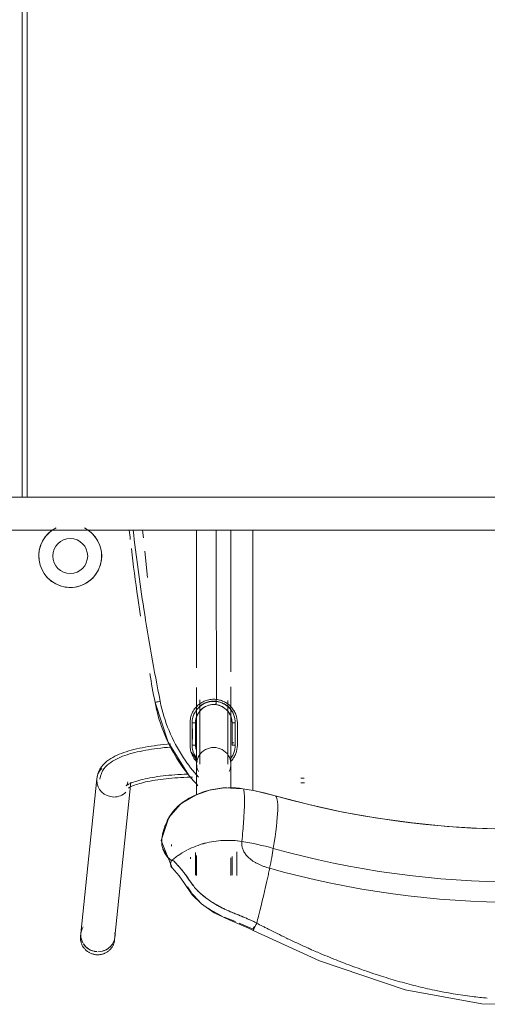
# Model space of a CAD drawing. Header units: metres. Extents: x 2.9 to 42.3, y -72.9 to -49.3.
# Tile 13 of 256: x 6.833 to 7.116, y -70.523 to -69.928. Entities that reach past the tile are written whole.
import ezdxf

# ---------------------------------------------------------------- set-up
doc = ezdxf.new("R2010")
doc.units = ezdxf.units.M
doc.layers.add('A-GENM', color=7, linetype='Continuous', lineweight=18)
doc.layers.add('I-FURN', color=7, linetype='Continuous', lineweight=18)

# ---------------------------------------------------------------- blocks, each defined once
blk = doc.blocks.new('FDE_CJU03_ConjuntoUsoMúltiplo_1mesa4cadeiras - CJU03_ConjuntoUsoMúltiplo_01mesa04cadeiras-5394098-2PAV')
at = {"layer": 'I-FURN', "color": 253, "true_color": 0xaaaaaa}
for p, q in [((0.5456900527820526, -0.4690127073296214), (0.5494188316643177, -0.4606683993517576)), ((0.5501514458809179, -0.4605023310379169), (0.55003958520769, -0.4604309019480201)), ((0.3940011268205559, -0.4740005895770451), (0.3083329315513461, -0.4740005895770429)), ((0.4247062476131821, -0.4733505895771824), (0.4382062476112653, -0.4733505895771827)), ((0.4382062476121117, -0.4733505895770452), (0.4328270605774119, -0.4733505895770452)), ((0.436885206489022, -0.4722529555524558), (0.436885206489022, -0.4735273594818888)), ((0.4641822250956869, -0.4740005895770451), (0.4497672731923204, -0.4740005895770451)), ((0.5169227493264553, -0.4703505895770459), (0.5026859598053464, -0.4703505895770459)), ((0.5167148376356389, -0.4733505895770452), (0.5055906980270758, -0.4733505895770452)), ((0.5169227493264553, -0.4740005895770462), (0.5062738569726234, -0.4740005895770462)), ((0.542084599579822, -0.4780778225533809), (0.5448430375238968, -0.4711755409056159)), ((0.4117233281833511, -0.4829832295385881), (0.4106478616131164, -0.4829832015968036)), ((0.5278253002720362, -0.4975517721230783), (0.5327293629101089, -0.4930571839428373)), ((0.3083329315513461, -0.4947005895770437), (0.3914355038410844, -0.4947005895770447)), ((0.4382062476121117, -0.4953505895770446), (0.4317416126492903, -0.4953505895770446)), ((0.4368856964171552, -0.4948568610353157), (0.436885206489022, -0.4947005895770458)), ((0.4368852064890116, -0.4947005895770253), (0.441959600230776, -0.4947005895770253)), ((0.4387856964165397, -0.4948568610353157), (0.4387852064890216, -0.4947005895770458)), ((0.4451234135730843, -0.4947005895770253), (0.4470230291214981, -0.4947005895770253)), ((0.4497672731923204, -0.4947005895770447), (0.4681810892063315, -0.4947005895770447)), ((0.5031162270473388, -0.4953505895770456), (0.5167148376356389, -0.4953505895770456)), ((0.5048740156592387, -0.4947005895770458), (0.5169227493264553, -0.4947005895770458)), ((0.5059672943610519, -0.498350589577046), (0.5069614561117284, -0.498350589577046)), ((0.5237536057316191, -0.5001756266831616), (0.5273532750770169, -0.4978913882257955)), ((0.4727438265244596, -0.5030200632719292), (0.4735259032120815, -0.5040667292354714)), ((0.498237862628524, -0.5097966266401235), (0.4992242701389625, -0.5099194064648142)), ((0.313011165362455, -0.526841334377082), (0.3083329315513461, -0.5273234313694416)), ((0.336873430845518, -0.524382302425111), (0.3210593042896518, -0.5260119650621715)), ((0.5540475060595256, -0.5439977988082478), (0.4606107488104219, -0.5343879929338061)), ((0.5558172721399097, -0.5441798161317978), (0.5540475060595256, -0.5439977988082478)), ((0.4584929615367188, -0.5549793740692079), (0.5519297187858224, -0.5645891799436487)), ((0.5519297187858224, -0.5645891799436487), (0.5536994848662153, -0.5647711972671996)), ((-0.2999999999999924, -0.6000000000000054), (0.2883329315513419, -0.6000000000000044)), ((0.288332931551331, -0.596999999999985), (-0.2969999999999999, -0.596999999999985)), ((0.2883329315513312, -0.5969999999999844), (-0.2969999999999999, -0.5969999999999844))]:
    blk.add_line(p, q, dxfattribs=at)
at = {"layer": 'I-FURN', "color": 253, "true_color": 0xaaaaaa, "flags": 128}
for points in [[(0.5501514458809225, -0.4605023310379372), (0.5685995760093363, -0.4206157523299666), (0.586113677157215, -0.3688533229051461), (0.5944691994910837, -0.3225113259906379), (0.5947882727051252, -0.2829750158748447), (0.5888695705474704, -0.2441262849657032), (0.5761925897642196, -0.2007866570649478), (0.555858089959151, -0.1526736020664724), (0.5520269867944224, -0.1449280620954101), (0.5501821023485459, -0.1412225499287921)], [(0.4688095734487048, -0.1543340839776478), (0.4741386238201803, -0.1748282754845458), (0.4786629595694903, -0.1955293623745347), (0.4823747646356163, -0.2164034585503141), (0.4852676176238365, -0.2374163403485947), (0.4873365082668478, -0.2585335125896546), (0.48857785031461, -0.2797202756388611), (0.4889894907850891, -0.3009417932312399), (0.4885707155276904, -0.3221631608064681), (0.4873222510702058, -0.3433494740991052), (0.4852462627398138, -0.3644658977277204), (0.4823463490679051, -0.3854777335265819), (0.4786275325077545, -0.4063504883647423), (0.4740962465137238, -0.4270499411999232), (0.4688095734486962, -0.447367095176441)], [(0.4580852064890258, -0.431803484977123), (0.4580852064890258, -0.4316205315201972), (0.4580852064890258, -0.4314024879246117), (0.4580852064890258, -0.4311497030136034), (0.4580852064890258, -0.430862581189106), (0.4580852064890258, -0.430541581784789), (0.4580852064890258, -0.4301872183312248), (0.4580852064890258, -0.4298000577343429)], [(0.4610852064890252, -0.4295303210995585), (0.4610852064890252, -0.4299385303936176), (0.4610852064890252, -0.4303143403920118), (0.4610852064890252, -0.4306571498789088), (0.4610852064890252, -0.4309664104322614), (0.4610852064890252, -0.4312416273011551), (0.4610852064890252, -0.4314823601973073), (0.4610852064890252, -0.4316882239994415), (0.4610852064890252, -0.431803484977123)], [(0.4688095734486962, -0.4473670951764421), (0.4671026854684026, -0.4539312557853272), (0.4656551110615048, -0.4605545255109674), (0.464542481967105, -0.4667625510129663)], [(0.3083316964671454, -0.4608494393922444), (0.3390208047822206, -0.4608506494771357), (0.3746919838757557, -0.4608504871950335), (0.4103895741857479, -0.4608506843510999), (0.4461039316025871, -0.4608506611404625), (0.4656709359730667, -0.4608506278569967)], [(0.5123776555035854, -0.5094867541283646), (0.5172144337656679, -0.5052022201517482), (0.5217219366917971, -0.5019893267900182), (0.5285672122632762, -0.4972995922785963), (0.5341384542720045, -0.4917323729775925), (0.5394535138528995, -0.4840557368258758), (0.5438310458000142, -0.4749879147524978), (0.548562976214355, -0.4638090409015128), (0.5501521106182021, -0.4605027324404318)], [(0.5458095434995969, -0.4584314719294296), (0.5467782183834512, -0.4589104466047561), (0.5477693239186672, -0.4593943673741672), (0.548684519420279, -0.4598351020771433), (0.5494287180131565, -0.4601867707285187), (0.5499361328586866, -0.4604186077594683), (0.5501472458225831, -0.4605030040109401), (0.5501514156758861, -0.4605023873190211)], [(0.5494188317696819, -0.4606683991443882), (0.5494728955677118, -0.4605551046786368), (0.5495270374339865, -0.4604417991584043)], [(0.4727978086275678, -0.503097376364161), (0.4683867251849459, -0.4953264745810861), (0.4654270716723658, -0.4868738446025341), (0.4640273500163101, -0.4780226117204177), (0.4645450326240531, -0.466746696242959)], [(0.4497672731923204, -0.4740005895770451), (0.4493124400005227, -0.4740005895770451), (0.4487800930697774, -0.4740005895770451), (0.4481710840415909, -0.4740005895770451), (0.4474863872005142, -0.4740005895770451), (0.4467270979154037, -0.4740005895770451), (0.4458944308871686, -0.4740005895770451), (0.444989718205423, -0.4740005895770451), (0.4440144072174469, -0.4740005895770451), (0.4429700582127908, -0.4740005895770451), (0.4418583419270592, -0.4740005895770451), (0.4406810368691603, -0.4740005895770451), (0.439440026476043, -0.4740005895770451), (0.4381372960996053, -0.4740005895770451), (0.4367749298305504, -0.4740005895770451), (0.4353551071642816, -0.4740005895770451), (0.4338800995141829, -0.4740005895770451), (0.432352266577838, -0.4740005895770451), (0.4307740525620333, -0.4740005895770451), (0.4291479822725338, -0.4740005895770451), (0.4274766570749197, -0.4740005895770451), (0.4257627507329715, -0.4740005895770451), (0.4240090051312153, -0.4740005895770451), (0.4222182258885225, -0.4740005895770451), (0.4203932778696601, -0.4740005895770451), (0.4185370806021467, -0.4740005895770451), (0.4166526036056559, -0.4740005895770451), (0.4147428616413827, -0.4740005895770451), (0.4128109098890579, -0.4740005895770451), (0.4108598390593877, -0.4740005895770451), (0.4088927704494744, -0.4740005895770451), (0.4069128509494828, -0.4740005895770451), (0.404923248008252, -0.4740005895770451), (0.4029271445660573, -0.4740005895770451)], [(0.4247062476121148, -0.4733505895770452), (0.4226492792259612, -0.4735485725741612), (0.4206235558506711, -0.4741428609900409), (0.4187369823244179, -0.4751142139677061), (0.4170953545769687, -0.4764115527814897), (0.4158232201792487, -0.47786664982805), (0.4144334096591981, -0.4804225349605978), (0.4137733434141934, -0.483137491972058)], [(0.4112920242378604, -0.4759005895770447), (0.4132391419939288, -0.4759005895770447), (0.4151664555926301, -0.4759005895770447), (0.4170708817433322, -0.4759005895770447), (0.4189493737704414, -0.4759005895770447), (0.4207989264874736, -0.4759005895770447), (0.4226165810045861, -0.4759005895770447), (0.4243994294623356, -0.4759005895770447), (0.4261446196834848, -0.4759005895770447), (0.4278493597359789, -0.4759005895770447), (0.4295109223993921, -0.4759005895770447), (0.4311266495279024, -0.4759005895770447), (0.4326939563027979, -0.4759005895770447), (0.4342103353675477, -0.4759005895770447), (0.4356733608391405, -0.4759005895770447), (0.4370806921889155, -0.4759005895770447), (0.4384300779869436, -0.4759005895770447), (0.439719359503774, -0.4759005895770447), (0.4409464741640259, -0.4759005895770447), (0.4421094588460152, -0.4759005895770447), (0.4432064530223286, -0.4759005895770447), (0.4442357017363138, -0.4759005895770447), (0.4451955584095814, -0.4759005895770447), (0.446084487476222, -0.4759005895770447), (0.4469010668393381, -0.4759005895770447), (0.4476439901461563, -0.4759005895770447), (0.4483120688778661, -0.4759005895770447), (0.4489042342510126, -0.4759005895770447), (0.4494195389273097, -0.4759005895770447), (0.4497672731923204, -0.4759005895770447)], [(0.5367762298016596, -0.4878415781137), (0.5377628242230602, -0.486334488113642), (0.5413307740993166, -0.4797618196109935)], [(0.3083313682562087, -0.4828460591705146), (0.3273171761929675, -0.4828333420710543), (0.3550605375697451, -0.482817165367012), (0.3828215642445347, -0.4827999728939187), (0.4105988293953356, -0.4827821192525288)], [(0.4137733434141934, -0.483137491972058), (0.413742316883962, -0.4852200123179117), (0.4141105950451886, -0.4873014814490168), (0.4148663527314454, -0.4892642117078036), (0.4159817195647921, -0.4910451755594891), (0.4174237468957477, -0.4925932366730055), (0.4190446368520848, -0.4937804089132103), (0.4218279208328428, -0.4949643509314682), (0.4247062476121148, -0.4953505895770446)], [(0.4497672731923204, -0.4928005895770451), (0.4493124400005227, -0.4928005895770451), (0.4487800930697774, -0.4928005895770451), (0.4481710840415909, -0.4928005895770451), (0.4474863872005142, -0.4928005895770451), (0.4467270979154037, -0.4928005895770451), (0.4458944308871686, -0.4928005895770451), (0.444989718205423, -0.4928005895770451), (0.4440144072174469, -0.4928005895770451), (0.4429700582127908, -0.4928005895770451), (0.4418583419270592, -0.4928005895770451), (0.4406810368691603, -0.4928005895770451), (0.439440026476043, -0.4928005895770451), (0.4381372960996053, -0.4928005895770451), (0.4367749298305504, -0.4928005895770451), (0.4353551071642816, -0.4928005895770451), (0.4338800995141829, -0.4928005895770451), (0.432352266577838, -0.4928005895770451), (0.4307740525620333, -0.4928005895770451), (0.4291479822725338, -0.4928005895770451), (0.4274766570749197, -0.4928005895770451), (0.4257627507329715, -0.4928005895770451), (0.4240090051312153, -0.4928005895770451), (0.4222182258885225, -0.4928005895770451), (0.4203932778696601, -0.4928005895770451), (0.4185370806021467, -0.4928005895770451), (0.4166526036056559, -0.4928005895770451), (0.4147428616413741, -0.4928005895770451), (0.4128109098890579, -0.4928005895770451), (0.4108598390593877, -0.4928005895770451)], [(0.4033681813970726, -0.4947005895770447), (0.4053631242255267, -0.4947005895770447), (0.4073508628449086, -0.4947005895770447), (0.4093282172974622, -0.4947005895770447), (0.4112920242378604, -0.4947005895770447), (0.4132391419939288, -0.4947005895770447), (0.4151664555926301, -0.4947005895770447), (0.4170708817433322, -0.4947005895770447), (0.4189493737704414, -0.4947005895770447), (0.4207989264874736, -0.4947005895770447), (0.4226165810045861, -0.4947005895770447), (0.4243994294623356, -0.4947005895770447), (0.4261446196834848, -0.4947005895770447), (0.4278493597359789, -0.4947005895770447), (0.4295109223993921, -0.4947005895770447), (0.4311266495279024, -0.4947005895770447), (0.4326939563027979, -0.4947005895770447), (0.4342103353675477, -0.4947005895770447), (0.4356733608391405, -0.4947005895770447), (0.4370806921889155, -0.4947005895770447), (0.4384300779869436, -0.4947005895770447), (0.439719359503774, -0.4947005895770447), (0.4409464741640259, -0.4947005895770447), (0.4421094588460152, -0.4947005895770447), (0.4432064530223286, -0.4947005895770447), (0.4442357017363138, -0.4947005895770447), (0.4451955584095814, -0.4947005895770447), (0.446084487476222, -0.4947005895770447), (0.4469010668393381, -0.4947005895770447), (0.4476439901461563, -0.4947005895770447), (0.4483120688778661, -0.4947005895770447), (0.4489042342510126, -0.4947005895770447), (0.4494195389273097, -0.4947005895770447), (0.4497672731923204, -0.4947005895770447)], [(0.4123865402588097, -0.5198142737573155), (0.4365330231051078, -0.5119161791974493), (0.4562593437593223, -0.4995423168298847)], [(0.4382062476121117, -0.4953505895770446), (0.440275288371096, -0.4951519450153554), (0.4412803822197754, -0.4948568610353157)], [(0.4641604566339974, -0.5359210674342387), (0.4641118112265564, -0.5358583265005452), (0.4639820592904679, -0.5356706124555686), (0.4637916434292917, -0.5353612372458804), (0.4635565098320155, -0.5349353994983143), (0.4632889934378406, -0.5343990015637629), (0.4629986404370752, -0.5337580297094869), (0.4626928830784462, -0.5330182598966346), (0.4623775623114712, -0.532185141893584), (0.4620573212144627, -0.5312637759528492), (0.4617358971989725, -0.5302589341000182), (0.4614163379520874, -0.5291751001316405), (0.4611011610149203, -0.528016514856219), (0.460792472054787, -0.5267872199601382), (0.4604920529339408, -0.5254910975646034), (0.4602014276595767, -0.5241319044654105), (0.4599219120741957, -0.5227133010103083), (0.4596546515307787, -0.5212388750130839), (0.459400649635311, -0.5197121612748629), (0.4591607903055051, -0.5181366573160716), (0.4589358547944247, -0.5165158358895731), (0.4587265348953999, -0.5148531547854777), (0.458533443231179, -0.5131520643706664), (0.4583571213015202, -0.5114160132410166), (0.458198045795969, -0.5096484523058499), (0.4580566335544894, -0.5078528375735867), (0.4579332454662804, -0.5060326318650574), (0.4578281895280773, -0.5041913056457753), (0.4577417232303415, -0.5023323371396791), (0.4576740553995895, -0.5004592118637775), (0.4576253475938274, -0.4985754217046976), (0.4576038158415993, -0.4972014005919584)], [(0.4627558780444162, -0.5371999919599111), (0.462705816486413, -0.5371433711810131), (0.4625715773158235, -0.5369709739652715), (0.4623738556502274, -0.5366827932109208), (0.4621291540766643, -0.5362819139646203), (0.4618503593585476, -0.5357728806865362), (0.461547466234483, -0.5351607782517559), (0.4612282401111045, -0.534450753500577), (0.460898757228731, -0.5336477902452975), (0.4605638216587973, -0.5327566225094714), (0.4602272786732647, -0.5317817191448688), (0.4598922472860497, -0.5307273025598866), (0.4595612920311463, -0.5295973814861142), (0.4592365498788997, -0.528395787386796), (0.4589198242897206, -0.5271262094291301), (0.4586126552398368, -0.5257922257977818), (0.458316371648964, -0.5243973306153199), (0.4580321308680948, -0.5229449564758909), (0.4577609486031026, -0.52143849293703), (0.457503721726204, -0.5198813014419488), (0.4572612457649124, -0.5182767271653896), (0.457034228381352, -0.5166281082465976), (0.4568232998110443, -0.5149387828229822), (0.456629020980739, -0.5132120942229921), (0.4564518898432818, -0.5114513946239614), (0.4562923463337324, -0.5096600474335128), (0.4561507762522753, -0.507841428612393), (0.4560275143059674, -0.5059989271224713), (0.4559228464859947, -0.5041359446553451), (0.4558370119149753, -0.5022558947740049), (0.4557702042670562, -0.5003622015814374)], [(0.5123677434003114, -0.5095017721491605), (0.495815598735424, -0.5162030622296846), (0.4819327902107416, -0.5113962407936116), (0.474026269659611, -0.5046715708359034), (0.4735228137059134, -0.5040626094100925)], [(0.4584929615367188, -0.5549793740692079), (0.4564294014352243, -0.5546053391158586), (0.4545289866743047, -0.5539599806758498), (0.4528384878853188, -0.5531160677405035), (0.4513636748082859, -0.5521417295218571), (0.450084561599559, -0.5510871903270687), (0.4489707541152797, -0.5499833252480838), (0.4479912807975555, -0.5488460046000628), (0.4471191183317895, -0.5476813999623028), (0.4463324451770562, -0.5464901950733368), (0.4456143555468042, -0.5452703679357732), (0.4449520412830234, -0.544018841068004), (0.4443359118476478, -0.542732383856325), (0.443758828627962, -0.5414080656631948), (0.4432154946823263, -0.5400434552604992), (0.4427019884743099, -0.5386366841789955), (0.442215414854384, -0.5371864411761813), (0.4417536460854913, -0.535691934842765), (0.4413151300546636, -0.5341528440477), (0.4408987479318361, -0.5325692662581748), (0.4405037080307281, -0.5309416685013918), (0.4401294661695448, -0.5292708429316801), (0.4397756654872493, -0.5275578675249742), (0.4394420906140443, -0.5258040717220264), (0.4391286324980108, -0.5240110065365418), (0.438835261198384, -0.5221804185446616), (0.438562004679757, -0.5203142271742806), (0.4383089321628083, -0.5184145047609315), (0.438076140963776, -0.5164834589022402), (0.4378637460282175, -0.5145234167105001), (0.4376718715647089, -0.5125368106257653), (0.4375006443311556, -0.5105261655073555)], [(0.458687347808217, -0.5530893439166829), (0.4569098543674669, -0.5527670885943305), (0.4552658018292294, -0.5522086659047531), (0.453793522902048, -0.5514735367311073), (0.4524978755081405, -0.5506173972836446), (0.4513626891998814, -0.5496813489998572), (0.4503632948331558, -0.5486907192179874), (0.449474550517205, -0.5476586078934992), (0.4486745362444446, -0.5465902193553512), (0.4479455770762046, -0.5454862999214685), (0.4472740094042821, -0.5443454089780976), (0.4466495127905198, -0.5431652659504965), (0.4460643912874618, -0.5419434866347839), (0.4455129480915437, -0.5406779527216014), (0.4449909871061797, -0.5393669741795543), (0.4444954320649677, -0.5380093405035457), (0.4440240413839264, -0.5366043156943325), (0.4435751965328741, -0.5351516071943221), (0.4431477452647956, -0.5336513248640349), (0.4427408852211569, -0.5321039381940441), (0.4423540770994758, -0.5305102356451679), (0.4419869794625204, -0.5288712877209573), (0.4416393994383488, -0.5271884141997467), (0.4413112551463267, -0.5254631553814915), (0.4410025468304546, -0.5236972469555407), (0.4407133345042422, -0.5218925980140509), (0.4404437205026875, -0.5200512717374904), (0.4401938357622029, -0.5181754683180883), (0.4399638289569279, -0.5162675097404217), (0.4397538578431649, -0.5143298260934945), (0.4395640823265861, -0.5123649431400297), (0.439394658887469, -0.5103754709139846)], [(0.460416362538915, -0.5362780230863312), (0.4611833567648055, -0.5364163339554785), (0.4618195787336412, -0.5366311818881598), (0.4622883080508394, -0.5368636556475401), (0.4625862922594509, -0.5370588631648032), (0.4627312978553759, -0.5371767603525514), (0.4627558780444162, -0.5371999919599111)], [(0.5536994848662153, -0.5647711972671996), (0.5541065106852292, -0.5648045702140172), (0.5545145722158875, -0.5648210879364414), (0.5549229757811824, -0.5648207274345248), (0.5553310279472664, -0.5648034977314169), (0.5557380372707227, -0.564769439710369), (0.5561433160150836, -0.5647186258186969), (0.5565461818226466, -0.5646511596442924), (0.5569459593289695, -0.5645671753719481), (0.557341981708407, -0.5644668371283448), (0.5577335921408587, -0.5643503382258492), (0.558120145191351, -0.5642179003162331), (0.5585010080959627, -0.5640697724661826), (0.5588755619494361, -0.5639062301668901), (0.5592432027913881, -0.563727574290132), (0.5596033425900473, -0.563534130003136), (0.5599554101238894, -0.563326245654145), (0.5602988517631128, -0.5631042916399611), (0.560633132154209, -0.5628686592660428), (0.5609577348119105, -0.5626197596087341), (0.5612721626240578, -0.5623580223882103), (0.5615759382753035, -0.5620838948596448), (0.5618686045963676, -0.5617978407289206), (0.5621497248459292, -0.5615003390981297), (0.5624188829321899, -0.5611918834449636), (0.5626756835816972, -0.5608729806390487), (0.5629197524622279, -0.5605441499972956), (0.5631507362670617, -0.5602059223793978), (0.5633683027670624, -0.5598588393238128), (0.5635721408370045, -0.5595034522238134), (0.5637619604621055, -0.5591403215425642), (0.56393749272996, -0.5587700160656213), (0.5640984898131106, -0.5583931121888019), (0.5642447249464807, -0.5580101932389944), (0.5643759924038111, -0.557621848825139), (0.564492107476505, -0.5572286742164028), (0.5645929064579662, -0.556831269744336), (0.5646782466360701, -0.5564302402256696), (0.5647480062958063, -0.5560261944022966), (0.5648020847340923, -0.5556197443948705), (0.5648404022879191, -0.5552115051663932), (0.5648629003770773, -0.554802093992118), (0.5648695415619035, -0.5543921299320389), (0.5648603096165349, -0.553982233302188), (0.5648352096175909, -0.5535730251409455), (0.5647942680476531, -0.5531651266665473), (0.5647375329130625, -0.5527591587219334), (0.5646650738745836, -0.5523557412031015), (0.5645769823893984, -0.55195549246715), (0.5644733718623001, -0.5515590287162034), (0.5643543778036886, -0.5511669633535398), (0.564220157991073, -0.5507799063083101), (0.5640708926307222, -0.5503984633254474), (0.563906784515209, -0.550023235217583), (0.5637280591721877, -0.5496548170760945), (0.5635349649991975, -0.5492937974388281), (0.5633277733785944, -0.5489407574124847), (0.5631067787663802, -0.5485962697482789), (0.5628722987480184, -0.5482608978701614), (0.5626246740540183, -0.547935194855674), (0.5623642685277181, -0.547619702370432), (0.5620914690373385, -0.5473149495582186), (0.5618066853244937, -0.5470214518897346), (0.5615103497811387, -0.5467397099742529), (0.561202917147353, -0.5464702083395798), (0.5608848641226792, -0.5462134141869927), (0.5605566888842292, -0.5459697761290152), (0.5602189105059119, -0.5457397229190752), (0.5598720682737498, -0.5455236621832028), (0.5595167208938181, -0.5453219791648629), (0.5591534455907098, -0.5451350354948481), (0.5587828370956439, -0.5449631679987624), (0.5584055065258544, -0.5448066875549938), (0.5580220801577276, -0.5446658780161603), (0.5576331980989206, -0.5445409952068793), (0.5572395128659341, -0.5444322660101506), (0.5568416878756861, -0.5443398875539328), (0.5568180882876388, -0.5443349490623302)], [(0.5568180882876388, -0.5443349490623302), (0.5564166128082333, -0.5442600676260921), (0.5560123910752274, -0.5442018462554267), (0.5558172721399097, -0.5441798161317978)]]:
    blk.add_lwpolyline(points, dxfattribs=at)
at = {"layer": 'I-FURN', "color": 253, "true_color": 0xaaaaaa}
for centre, radius, start, end in [((0.3239604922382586, -0.5710000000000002), 0.01900000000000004, 2.480832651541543e-13, 145.8920286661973), ((0.3240000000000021, -0.5710000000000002), 0.01896049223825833, 69.48810647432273, 100.9394516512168), ((0.3240000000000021, -0.5710000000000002), 0.0189604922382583, 123.4154599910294, 153.3129108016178), ((0.3240000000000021, -0.5710000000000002), 0.01896049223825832, 23.74265078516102, 55.98552661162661), ((0.3240000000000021, -0.5710000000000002), 0.01053169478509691, 0, 180), ((0.3240000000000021, -0.5710000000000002), 0.01896049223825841, 1.653888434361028e-13, 16.66605961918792), ((0.3239604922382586, -0.5710000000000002), 0.01899999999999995, 214.1079713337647, 359.9999999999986), ((0.3240000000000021, -0.5710000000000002), 0.01053169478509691, 180, 0), ((0.3240000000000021, -0.5710000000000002), 0.01896049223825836, 303.4154600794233, 344.0261617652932), ((0.3240000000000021, -0.5710000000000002), 0.01896049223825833, 349.0253780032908, 0), ((0.3240000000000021, -0.5710000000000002), 0.01896049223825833, 206.6870891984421, 233.1167194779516), ((0.3240000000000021, -0.5710000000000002), 0.01896049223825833, 249.4881102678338, 280.9394512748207)]:
    blk.add_arc(centre, radius, start, end, dxfattribs=at)
for centre, major_axis, ratio, start_param, end_param in [((-0.02978330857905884, -0.3008505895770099), (0, 0.5303726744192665), 0.9781476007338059, 4.432560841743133, 4.992217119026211), ((-0.001798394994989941, -0.3008505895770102), (0, 0.5343997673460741), 0.9781476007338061, 4.432560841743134, 4.99221711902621), ((0.00271328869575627, -0.3008505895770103), (0, 0.5423486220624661), 0.9781476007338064, 4.432560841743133, 4.99221711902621), ((0.7576004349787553, -0.528597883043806), (-0.2888074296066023, 0.08118046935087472), 0.05742322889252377, 5.825397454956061, 6.278121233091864), ((0.6282870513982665, -0.4941839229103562), (0, 0.1696273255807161), 0.9781476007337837, 1.290968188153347, 1.408175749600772), ((0.6562719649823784, -0.4941839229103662), (0, 0.1656002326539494), 0.9781476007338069, 1.290968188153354, 1.408175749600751), ((0.6051082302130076, -0.4810415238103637), (-0.1174483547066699, 0.03301339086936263), 0.05742322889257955, 5.635686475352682, 5.825397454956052), ((0.5732527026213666, -0.4705761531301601), (-0.07701531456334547, 0.02164812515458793), 0.05742322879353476, 5.575367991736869, 5.635686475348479), ((0.5732527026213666, -0.4705761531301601), (-0.0770153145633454, 0.02164812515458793), 0.05742322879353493, 5.515049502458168, 5.575367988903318), ((0.5732527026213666, -0.4705761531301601), (-0.07701531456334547, 0.02164812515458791), 0.05742322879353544, 5.153138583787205, 5.515049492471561), ((0.5732527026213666, -0.4705761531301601), (-0.07701531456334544, 0.02164812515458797), 0.0574232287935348, 5.092820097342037, 5.153138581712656), ((0.7607331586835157, -0.514357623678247), (-0.2962097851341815, 0.04753696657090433), 0.03366189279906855, 6.172280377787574, 6.272882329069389), ((0.7607331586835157, -0.514357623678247), (-0.2962097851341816, 0.04753696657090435), 0.03366189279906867, 6.071678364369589, 6.172277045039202), ((0.7607331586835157, -0.514357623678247), (-0.2962097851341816, 0.04753696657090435), 0.03366189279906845, 6.021374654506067, 6.071671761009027), ((0.7607331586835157, -0.514357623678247), (-0.2962097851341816, 0.04753696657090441), 0.03366189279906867, 5.971075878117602, 6.021369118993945), ((0.7607331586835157, -0.514357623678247), (-0.2962097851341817, 0.04753696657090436), 0.03366189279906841, 5.920767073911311, 5.971066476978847), ((0.7607331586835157, -0.514357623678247), (-0.2962097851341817, 0.04753696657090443), 0.03366189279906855, 5.870472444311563, 5.920763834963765), ((0.7607331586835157, -0.514357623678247), (-0.2962097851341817, 0.04753696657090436), 0.03366189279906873, 5.820158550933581, 5.87046119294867), ((0.4842554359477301, -0.4364143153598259), (2.415617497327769, 0.0002800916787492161), 0.01446627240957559, 4.687753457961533, 4.693338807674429), ((0.4497672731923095, -0.4843505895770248), (0, 0.01035000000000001), 0.9781476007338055, 5.828179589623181, 7.853981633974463), ((0.4497672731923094, -0.4843505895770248), (0, 0.01034999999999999), 0.9781476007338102, 1.570796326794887, 3.596598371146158), ((0.4595518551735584, -0.5446836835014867), (0.001058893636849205, 0.01029569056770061), 0.9671628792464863, 4.81153384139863, 5.596932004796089), ((0.4595518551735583, -0.5446836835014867), (0.001058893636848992, 0.01029569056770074), 0.9671628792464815, 3.240737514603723, 4.811533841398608), ((0.5529886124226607, -0.5542934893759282), (0.001058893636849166, 0.01029569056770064), 0.9671628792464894, 5.996891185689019, 6.525447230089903), ((0.5529886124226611, -0.5542934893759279), (0.001058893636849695, 0.01029569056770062), 0.9671628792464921, 1.730800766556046e-14, 0.2397030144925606), ((0.5529886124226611, -0.5542934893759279), (0.00105889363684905, 0.01029569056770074), 0.9671628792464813, 4.811533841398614, 6.128235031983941), ((0.5529886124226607, -0.5542934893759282), (0.001058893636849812, 0.01029569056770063), 0.967162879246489, 4.989377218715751, 5.725877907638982), ((0.4595518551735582, -0.5446836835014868), (0.001058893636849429, 0.01029569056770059), 0.9671628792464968, 2.455339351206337, 3.240737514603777), ((0.5529886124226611, -0.5542934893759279), (0.001058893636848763, 0.0102956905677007), 0.967162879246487, 3.798163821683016, 4.720318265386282), ((0.5529886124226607, -0.5542934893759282), (0.001058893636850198, 0.01029569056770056), 0.967162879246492, 3.833798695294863, 4.613157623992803), ((0.5529886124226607, -0.5542934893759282), (0.001058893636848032, 0.01029569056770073), 0.9671628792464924, 4.613157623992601, 4.740378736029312), ((0.5529886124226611, -0.5542934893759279), (0.001058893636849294, 0.01029569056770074), 0.9671628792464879, 2.71713873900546, 3.764336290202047), ((0.5529886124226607, -0.5542934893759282), (0.001058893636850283, 0.01029569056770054), 0.9671628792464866, 2.834709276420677, 3.709634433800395)]:
    blk.add_ellipse(centre, major_axis=major_axis, ratio=ratio, start_param=start_param, end_param=end_param, dxfattribs=at)
for points, knots in [([(0.575198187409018, -0.3909841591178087), (0.5759367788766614, -0.3888193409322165), (0.5778866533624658, -0.3829456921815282), (0.5807890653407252, -0.3734073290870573), (0.5837679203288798, -0.3623352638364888), (0.5872233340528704, -0.3473631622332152), (0.5896634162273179, -0.3330032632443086), (0.5907485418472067, -0.3223079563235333), (0.5909981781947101, -0.3192466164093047)], [-0.7777777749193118, -0.7777777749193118, -0.7777777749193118, -0.7777777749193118, -0.7569444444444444, -0.7222222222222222, -0.6875, -0.6527777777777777, -0.5833333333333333, -0.5555555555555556, -0.5555555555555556, -0.5555555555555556, -0.5555555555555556]), ([(0.561793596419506, -0.4252772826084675), (0.5623403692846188, -0.4240327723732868), (0.5637558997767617, -0.42077231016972), (0.5666172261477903, -0.4139683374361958), (0.5700252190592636, -0.4053868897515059), (0.5729709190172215, -0.3974198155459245), (0.5747057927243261, -0.3924273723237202), (0.5751981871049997, -0.3909841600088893)], [-0.8888888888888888, -0.8888888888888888, -0.8888888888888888, -0.8888888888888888, -0.8784722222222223, -0.8611111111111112, -0.826388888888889, -0.7916666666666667, -0.7777777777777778, -0.7777777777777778, -0.7777777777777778, -0.7777777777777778]), ([(0.5458095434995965, -0.45843147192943), (0.546383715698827, -0.4572851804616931), (0.5472660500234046, -0.4555535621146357), (0.5485354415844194, -0.4530681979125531), (0.5499693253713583, -0.4502504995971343), (0.5520060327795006, -0.4462027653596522), (0.5542915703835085, -0.441539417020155), (0.556226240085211, -0.4374883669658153), (0.5577363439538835, -0.4342669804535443), (0.559246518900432, -0.4309831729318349), (0.5605929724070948, -0.4279955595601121), (0.5614290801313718, -0.4261069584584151), (0.5617935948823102, -0.4252772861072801)], [-1, -1, -1, -1, -0.9826388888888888, -0.9739583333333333, -0.9652777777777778, -0.9479166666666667, -0.9305555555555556, -0.921875, -0.9131944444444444, -0.9045138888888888, -0.8958333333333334, -0.8888888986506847, -0.8888888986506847, -0.8888888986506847, -0.8888888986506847]), ([(0.5041767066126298, -0.465130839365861), (0.5048836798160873, -0.4646104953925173), (0.5059464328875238, -0.4636725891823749), (0.5073122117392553, -0.4620863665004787), (0.5079638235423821, -0.4611856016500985), (0.5082751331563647, -0.4607199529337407)], [-0.5555555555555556, -0.5555555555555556, -0.5555555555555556, -0.5555555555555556, -0.4444444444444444, -0.3888888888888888, -0.3333333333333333, -0.3333333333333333, -0.3333333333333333, -0.3333333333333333]), ([(0.5458095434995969, -0.4584314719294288), (0.5453430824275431, -0.4593627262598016), (0.544542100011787, -0.4609844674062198), (0.5433271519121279, -0.4635694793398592), (0.5426935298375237, -0.464972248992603), (0.5423639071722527, -0.4657226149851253)], [0, 0, 0, 0, 0.0625, 0.09375, 0.125, 0.125, 0.125, 0.125]), ([(0.4983380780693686, -0.4925527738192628), (0.4980620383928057, -0.4917023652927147), (0.4967106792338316, -0.4871465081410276), (0.495388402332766, -0.4785487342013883), (0.4958480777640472, -0.4709836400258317), (0.4964276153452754, -0.467372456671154)], [0.441915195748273, 0.441915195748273, 0.441915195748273, 0.441915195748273, 0.5, 0.75, 1, 1, 1, 1]), ([(0.496427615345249, -0.4673724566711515), (0.4968267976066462, -0.4674092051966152), (0.4974074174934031, -0.467447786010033), (0.4980123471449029, -0.4674274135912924), (0.4981643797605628, -0.467418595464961)], [-1, -1, -1, -1, -0.9166666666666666, -0.8890389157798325, -0.8890389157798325, -0.8890389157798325, -0.8890389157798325]), ([(0.4981668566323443, -0.467418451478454), (0.498472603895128, -0.4674006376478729), (0.499095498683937, -0.4673347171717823), (0.4997382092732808, -0.4672052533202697), (0.5000642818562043, -0.4671225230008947)], [-0.8888888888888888, -0.8888888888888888, -0.8888888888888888, -0.8888888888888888, -0.8333333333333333, -0.7777827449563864, -0.7777827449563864, -0.7777827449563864, -0.7777827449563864]), ([(0.5423639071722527, -0.4657226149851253), (0.5420342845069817, -0.4664729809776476), (0.5413494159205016, -0.468071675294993), (0.5402184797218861, -0.4709071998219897), (0.538897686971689, -0.474189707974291), (0.5375355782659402, -0.4772769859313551), (0.5363397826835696, -0.4797550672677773), (0.5352639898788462, -0.4817646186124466), (0.534212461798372, -0.4835798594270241), (0.5329035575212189, -0.4856796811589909), (0.5310438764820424, -0.4883950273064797), (0.5288694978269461, -0.4911941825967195), (0.5269037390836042, -0.4933539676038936), (0.5254387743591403, -0.4947690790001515), (0.5245089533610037, -0.4955968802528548), (0.5237360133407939, -0.4962395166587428), (0.5228755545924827, -0.4969170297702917), (0.5220403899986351, -0.4975342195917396), (0.521209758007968, -0.4981239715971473), (0.5203008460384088, -0.4987536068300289), (0.5191553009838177, -0.4995419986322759), (0.5175331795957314, -0.5006714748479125), (0.5157721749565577, -0.5019414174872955), (0.5139901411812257, -0.5033185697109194), (0.5126418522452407, -0.5044201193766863), (0.5114436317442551, -0.505462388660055), (0.5100847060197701, -0.5067216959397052), (0.5087478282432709, -0.5080928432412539), (0.5079538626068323, -0.5089787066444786), (0.5076010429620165, -0.5093758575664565)], [0.125, 0.125, 0.125, 0.125, 0.15625, 0.1875, 0.21875, 0.25, 0.28125, 0.3125, 0.34375, 0.375, 0.40625, 0.4375, 0.46875, 0.484375, 0.5, 0.515625, 0.53125, 0.5625, 0.59375, 0.625, 0.65625, 0.6875, 0.75, 0.78125, 0.8125, 0.84375, 0.875, 0.9375, 1, 1, 1, 1]), ([(0.4105988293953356, -0.4827821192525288), (0.4107124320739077, -0.4819599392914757), (0.4110787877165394, -0.4802688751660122), (0.4118732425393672, -0.4782272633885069), (0.4127339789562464, -0.476711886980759), (0.4134937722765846, -0.4756465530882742), (0.4143451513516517, -0.4746592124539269), (0.4152596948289, -0.4737569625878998), (0.4162561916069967, -0.472935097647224), (0.4177142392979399, -0.4719533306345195), (0.4204410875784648, -0.4706027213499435), (0.4229528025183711, -0.470135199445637), (0.4247548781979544, -0.470105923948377)], [0, 0, 0, 0, 0.125, 0.25, 0.3125, 0.375, 0.4375, 0.5, 0.5625, 0.625, 0.75, 1, 1, 1, 1]), ([(0.420013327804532, -0.4722017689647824), (0.4192824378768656, -0.4724814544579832), (0.4182127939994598, -0.4730060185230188), (0.4168785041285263, -0.4738977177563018), (0.4159671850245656, -0.4746459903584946), (0.41513145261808, -0.4754711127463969), (0.4143539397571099, -0.476376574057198), (0.4136605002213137, -0.4773541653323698), (0.4128763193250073, -0.4787432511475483), (0.4121546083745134, -0.4806195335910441), (0.4118251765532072, -0.4821993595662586), (0.4117246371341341, -0.4829832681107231)], [0.25, 0.25, 0.25, 0.25, 0.375, 0.4375, 0.5, 0.5625, 0.625, 0.6875, 0.75, 0.875, 1, 1, 1, 1]), ([(0.4247555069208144, -0.4713555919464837), (0.4215943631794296, -0.4713548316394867), (0.4168795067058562, -0.4731780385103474), (0.4129521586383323, -0.4782688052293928), (0.412022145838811, -0.4813155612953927), (0.4118478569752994, -0.4828505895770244)], [0, 0, 0, 0, 0.5, 0.75, 1, 1, 1, 1]), ([(0.4247555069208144, -0.4713555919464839), (0.4247554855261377, -0.4717028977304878), (0.4247520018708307, -0.4722255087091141), (0.4247414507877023, -0.4727817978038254), (0.4247345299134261, -0.4729933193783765), (0.4247308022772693, -0.4730800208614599)], [0, 0, 0, 0, 0.3333333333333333, 0.5, 0.6666666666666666, 0.6666666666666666, 0.6666666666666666, 0.6666666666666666]), ([(0.4461430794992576, -0.4740662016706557), (0.4460738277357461, -0.4740124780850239), (0.4456885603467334, -0.4737201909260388), (0.4446142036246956, -0.4730017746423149), (0.4421187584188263, -0.4717779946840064), (0.4398195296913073, -0.4713597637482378), (0.4381693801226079, -0.4713425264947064)], [0.5486329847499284, 0.5486329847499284, 0.5486329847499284, 0.5486329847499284, 0.5625, 0.625, 0.75, 1, 1, 1, 1]), ([(0.438206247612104, -0.4733505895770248), (0.4382112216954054, -0.4733505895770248), (0.4382211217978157, -0.4732412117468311), (0.4382317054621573, -0.4728766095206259), (0.4382380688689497, -0.472474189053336), (0.4382427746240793, -0.4720111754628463), (0.4382443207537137, -0.471619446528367), (0.438244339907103, -0.4713582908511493)], [0, 0, 0, 0, 0.25, 0.5, 0.625, 0.75, 1, 1, 1, 1]), ([(0.4382437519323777, -0.4701085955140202), (0.440043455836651, -0.4701383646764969), (0.4425529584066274, -0.4706057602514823), (0.4452777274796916, -0.4719524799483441), (0.4467352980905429, -0.472931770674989), (0.4473998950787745, -0.473478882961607), (0.4477186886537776, -0.4737659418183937)], [0, 0, 0, 0, 0.25, 0.375, 0.4375, 0.5, 0.5, 0.5, 0.5]), ([(0.4734120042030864, -0.5039146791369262), (0.4695765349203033, -0.4986208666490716), (0.4654074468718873, -0.4895349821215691), (0.4640845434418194, -0.4797677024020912), (0.4639624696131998, -0.4764994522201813)], [0, 0, 0, 0, 0.5, 0.75, 0.75, 0.75, 0.75]), ([(0.4247542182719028, -0.4986786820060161), (0.4237020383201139, -0.4986596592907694), (0.4221887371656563, -0.4984910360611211), (0.4202949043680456, -0.4979803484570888), (0.4184997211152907, -0.4972919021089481), (0.4163196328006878, -0.4959989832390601), (0.4140882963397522, -0.4939972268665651), (0.4123562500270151, -0.4915500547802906), (0.4111147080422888, -0.4887783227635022), (0.4105253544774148, -0.4859402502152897), (0.4105035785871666, -0.48389907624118), (0.4105911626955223, -0.4828505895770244)], [0, 0, 0, 0, 0.125, 0.1875, 0.25, 0.375, 0.5, 0.625, 0.75, 0.875, 1, 1, 1, 1]), ([(0.4116596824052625, -0.4846758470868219), (0.411667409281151, -0.4850339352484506), (0.4117165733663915, -0.4858383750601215), (0.4119060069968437, -0.4870600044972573), (0.4123494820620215, -0.4887445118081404), (0.4133008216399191, -0.4908379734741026), (0.4143598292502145, -0.4923111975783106), (0.414965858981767, -0.4929801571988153)], [0.0759199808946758, 0.0759199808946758, 0.0759199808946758, 0.0759199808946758, 0.125, 0.1875, 0.25, 0.375, 0.5, 0.5, 0.5, 0.5]), ([(0.4137733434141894, -0.4831374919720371), (0.4137747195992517, -0.4831250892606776), (0.4136364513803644, -0.4830910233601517), (0.4132303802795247, -0.483025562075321), (0.4126944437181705, -0.4829503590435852), (0.4121876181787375, -0.4828886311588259), (0.4118478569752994, -0.4828505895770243)], [0, 0, 0, 0, 0.3333333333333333, 0.5, 0.6666666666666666, 1, 1, 1, 1]), ([(0.4575674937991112, -0.4936034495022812), (0.4538965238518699, -0.496922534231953), (0.4401655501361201, -0.5075635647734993), (0.4238692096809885, -0.5142900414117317), (0.4117362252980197, -0.5167013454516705)], [0.2222222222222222, 0.2222222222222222, 0.2222222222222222, 0.2222222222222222, 0.4444444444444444, 1, 1, 1, 1]), ([(0.4123865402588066, -0.519814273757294), (0.4180388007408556, -0.5187347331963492), (0.4291529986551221, -0.5155962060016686), (0.4447691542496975, -0.5081027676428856), (0.4556957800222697, -0.5002925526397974), (0.461358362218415, -0.4951788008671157), (0.4627116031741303, -0.4938861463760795)], [0, 0, 0, 0, 0.25, 0.5, 0.75, 0.8312939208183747, 0.8312939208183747, 0.8312939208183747, 0.8312939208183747]), ([(0.4247062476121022, -0.4953505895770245), (0.4247141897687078, -0.4953505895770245), (0.4247260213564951, -0.4955052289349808), (0.4247386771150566, -0.4959501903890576), (0.4247481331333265, -0.4965325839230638), (0.42475094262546, -0.4970752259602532), (0.4247506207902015, -0.4974318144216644)], [0, 0, 0, 0, 0.3333333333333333, 0.5, 0.6666666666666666, 1, 1, 1, 1]), ([(0.4284459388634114, -0.4972726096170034), (0.4294364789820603, -0.4972734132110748), (0.4314934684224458, -0.4972750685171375), (0.433550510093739, -0.4972766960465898), (0.4346169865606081, -0.4972775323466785)], [0.2800662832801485, 0.2800662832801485, 0.2800662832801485, 0.2800662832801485, 0.5, 0.736782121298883, 0.736782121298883, 0.736782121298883, 0.736782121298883]), ([(0.4382062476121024, -0.4953505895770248), (0.4382120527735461, -0.4953505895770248), (0.4382207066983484, -0.495503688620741), (0.4382299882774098, -0.4959454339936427), (0.4382369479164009, -0.4965243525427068), (0.4382390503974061, -0.4970649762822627), (0.4382388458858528, -0.49742099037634)], [-1, -1, -1, -1, -0.6666666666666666, -0.5, -0.3333333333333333, 0, 0, 0, 0]), ([(0.4382388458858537, -0.4974209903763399), (0.4400584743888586, -0.4974195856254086), (0.4426746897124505, -0.4968513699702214), (0.4449644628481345, -0.4955449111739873), (0.4456209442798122, -0.4950862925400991)], [0, 0, 0, 0, 0.25, 0.3595917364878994, 0.3595917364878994, 0.3595917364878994, 0.3595917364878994]), ([(0.4484903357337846, -0.4942695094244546), (0.447917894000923, -0.4948653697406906), (0.4465358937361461, -0.4960638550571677), (0.4445027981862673, -0.4972713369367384), (0.4427054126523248, -0.497962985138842), (0.4408096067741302, -0.4984770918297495), (0.4392947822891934, -0.4986483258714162), (0.4382416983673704, -0.4986687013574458)], [0.5209919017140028, 0.5209919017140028, 0.5209919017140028, 0.5209919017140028, 0.625, 0.75, 0.8125, 0.875, 1, 1, 1, 1]), ([(0.5076010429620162, -0.5093758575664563), (0.5078792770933, -0.5088890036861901), (0.5084527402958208, -0.5081797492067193), (0.509506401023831, -0.507189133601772), (0.5104208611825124, -0.5064128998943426), (0.5115031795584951, -0.5055177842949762), (0.512742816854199, -0.5044738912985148), (0.5140518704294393, -0.5033545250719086), (0.5153306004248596, -0.5022700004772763), (0.5165778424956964, -0.5013313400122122), (0.5178431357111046, -0.500463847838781), (0.5188774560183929, -0.499770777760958), (0.5196775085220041, -0.4992140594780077), (0.5200734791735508, -0.4989211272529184), (0.5202618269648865, -0.4987796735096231)], [0, 0, 0, 0, 0.0625, 0.09375, 0.125, 0.15625, 0.1875, 0.21875, 0.25, 0.28125, 0.3125, 0.34375, 0.359375, 0.375, 0.375, 0.375, 0.375]), ([(0.5202618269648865, -0.4987796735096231), (0.5204501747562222, -0.4986382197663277), (0.5208075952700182, -0.4983653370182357), (0.5214248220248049, -0.4979120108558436), (0.5221241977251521, -0.4974243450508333), (0.522930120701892, -0.4968613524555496), (0.5237646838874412, -0.4962186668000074), (0.5242592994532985, -0.4958057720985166), (0.5245351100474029, -0.4955660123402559)], [0.375, 0.375, 0.375, 0.375, 0.390625, 0.40625, 0.4375, 0.46875, 0.484375, 0.5, 0.5, 0.5, 0.5]), ([(0.4737233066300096, -0.5043354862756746), (0.4742080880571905, -0.5049214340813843), (0.4751846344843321, -0.5060224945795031), (0.4766477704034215, -0.5074738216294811), (0.4778517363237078, -0.5085286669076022), (0.4787944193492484, -0.5092858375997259), (0.4794982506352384, -0.5098167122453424), (0.4801620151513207, -0.510293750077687), (0.4809666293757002, -0.5108511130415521), (0.4818890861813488, -0.5114442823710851), (0.4828432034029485, -0.5119746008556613), (0.4837457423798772, -0.5124096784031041), (0.4845182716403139, -0.5127447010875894), (0.4854652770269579, -0.5131309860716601), (0.4869672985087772, -0.5137157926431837), (0.4891819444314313, -0.5144856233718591), (0.4915496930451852, -0.5151392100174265), (0.4933158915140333, -0.5155062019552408), (0.4944870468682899, -0.5156726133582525), (0.4955345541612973, -0.5157433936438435), (0.4969031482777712, -0.5157663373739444), (0.498511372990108, -0.515648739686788), (0.500321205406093, -0.5152981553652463), (0.5020231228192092, -0.5147524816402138), (0.5036180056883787, -0.513989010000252), (0.5056129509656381, -0.5125920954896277), (0.5069938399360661, -0.5110608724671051), (0.5079181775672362, -0.509748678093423)], [0, 0, 0, 0, 0.05, 0.1, 0.15, 0.175, 0.2, 0.225, 0.25, 0.3, 0.35, 0.375, 0.4, 0.425, 0.45, 0.5, 0.55, 0.575, 0.6, 0.625, 0.6499999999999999, 0.7, 0.75, 0.8, 0.8500000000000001, 0.9, 1, 1, 1, 1]), ([(0.4842545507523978, -0.5125528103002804), (0.4836003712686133, -0.5122330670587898), (0.4825211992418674, -0.5116558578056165), (0.4813332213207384, -0.5109539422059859), (0.4804784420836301, -0.5104065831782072), (0.4797510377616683, -0.5099120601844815), (0.4791426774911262, -0.5094791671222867), (0.478495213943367, -0.5089923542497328), (0.4776580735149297, -0.5083234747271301), (0.4766084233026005, -0.5074068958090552), (0.4755491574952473, -0.5063576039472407), (0.4749161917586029, -0.5056681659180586), (0.4748291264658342, -0.505572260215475)], [0.6, 0.6, 0.6, 0.6, 0.6499999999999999, 0.7, 0.75, 0.775, 0.8, 0.8250000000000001, 0.8500000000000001, 0.9, 0.95, 0.9578833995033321, 0.9578833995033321, 0.9578833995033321, 0.9578833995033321]), ([(0.5123676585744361, -0.5095016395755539), (0.512290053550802, -0.5095774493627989), (0.5119671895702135, -0.5098613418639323), (0.5113023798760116, -0.5102330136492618), (0.510337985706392, -0.5104502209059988), (0.5090093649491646, -0.5103492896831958), (0.5080830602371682, -0.50984916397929), (0.5076010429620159, -0.5093758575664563)], [0.3327515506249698, 0.3327515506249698, 0.3327515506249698, 0.3327515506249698, 0.375, 0.5, 0.625, 0.75, 1, 1, 1, 1]), ([(0.5093481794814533, -0.5103261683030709), (0.5099981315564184, -0.5104677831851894), (0.5111412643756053, -0.5103919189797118), (0.5120670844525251, -0.5097922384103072), (0.5123783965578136, -0.5094876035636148)], [0.25, 0.25, 0.25, 0.25, 0.5, 0.6689889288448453, 0.6689889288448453, 0.6689889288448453, 0.6689889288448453]), ([(0.4117362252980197, -0.5167013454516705), (0.3931720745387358, -0.520390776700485), (0.3587943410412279, -0.5264781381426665), (0.3242064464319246, -0.5311764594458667), (0.3083409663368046, -0.5330308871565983)], [0, 0, 0, 0, 0.2222222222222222, 0.4097594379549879, 0.4097594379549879, 0.4097594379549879, 0.4097594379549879]), ([(0.4943174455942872, -0.5156479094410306), (0.4939400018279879, -0.5156049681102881), (0.4931556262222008, -0.515495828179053), (0.4914458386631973, -0.5151697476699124), (0.4900694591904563, -0.5148034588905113), (0.4891597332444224, -0.5145172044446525)], [0.4, 0.4, 0.4, 0.4, 0.425, 0.45, 0.5, 0.5, 0.5, 0.5]), ([(0.5039591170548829, -0.5130602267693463), (0.5032132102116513, -0.5136780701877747), (0.5019867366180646, -0.5145131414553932), (0.5001168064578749, -0.5152907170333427), (0.4984356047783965, -0.5156722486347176), (0.4972156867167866, -0.5157638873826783), (0.4965973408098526, -0.5157712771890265)], [0.1218054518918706, 0.1218054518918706, 0.1218054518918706, 0.1218054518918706, 0.2, 0.25, 0.3, 0.3463074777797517, 0.3463074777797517, 0.3463074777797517, 0.3463074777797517]), ([(0.360331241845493, -0.5286648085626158), (0.3566293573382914, -0.5292171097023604), (0.3430421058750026, -0.5311843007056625), (0.3294233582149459, -0.5329362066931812), (0.319503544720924, -0.5340962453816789)], [0.2061667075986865, 0.2061667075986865, 0.2061667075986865, 0.2061667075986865, 0.25, 0.3669429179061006, 0.3669429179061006, 0.3669429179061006, 0.3669429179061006]), ([(0.3195039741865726, -0.5340961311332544), (0.3294229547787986, -0.5329362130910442), (0.3430417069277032, -0.5311843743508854), (0.356628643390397, -0.5292172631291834), (0.3603311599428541, -0.5286648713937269)], [0.6330710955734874, 0.6330710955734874, 0.6330710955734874, 0.6330710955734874, 0.75, 0.793839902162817, 0.793839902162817, 0.793839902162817, 0.793839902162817])]:
    blk.add_open_spline(points, degree=3, knots=knots, dxfattribs=at)
for points in [[(0.5114517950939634, -0.4542234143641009), (0.5116714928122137, -0.4536093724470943), (0.5121041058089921, -0.4523037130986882), (0.5124359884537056, -0.4511384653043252), (0.5125755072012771, -0.4506421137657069)], [(0.5082751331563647, -0.4607199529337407), (0.5085864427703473, -0.460254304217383), (0.5091800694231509, -0.4592924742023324), (0.5097535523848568, -0.4581996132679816), (0.5100211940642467, -0.4576488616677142)], [(0.5100211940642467, -0.4576488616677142), (0.5102888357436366, -0.4570981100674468), (0.5107859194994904, -0.4559879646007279), (0.5112320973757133, -0.4548374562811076), (0.5114517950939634, -0.4542234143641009)], [(0.5375634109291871, -0.4771751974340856), (0.5379717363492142, -0.4763281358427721), (0.5388459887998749, -0.4744414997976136), (0.5401426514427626, -0.4713478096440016), (0.5413443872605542, -0.4682905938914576), (0.5423845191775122, -0.4656456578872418), (0.543301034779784, -0.463462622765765), (0.5441728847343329, -0.4615010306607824), (0.5450036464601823, -0.4598195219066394), (0.5455424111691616, -0.4588667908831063), (0.5458095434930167, -0.4584314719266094)], [(0.5477044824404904, -0.4598236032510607), (0.5479326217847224, -0.459934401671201), (0.5483840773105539, -0.4601546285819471), (0.5489820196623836, -0.4604493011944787), (0.5492930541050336, -0.4606047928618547), (0.5494188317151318, -0.4606683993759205)], [(0.4645555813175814, -0.4667204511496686), (0.4640947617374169, -0.469591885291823), (0.463885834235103, -0.4725737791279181), (0.4639460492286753, -0.4755928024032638)], [(0.496427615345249, -0.4673724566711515), (0.495833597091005, -0.4710738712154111), (0.4956274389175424, -0.4748426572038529), (0.4958042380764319, -0.478583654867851)], [(0.5000643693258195, -0.4671225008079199), (0.5007165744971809, -0.4669570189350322), (0.5013877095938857, -0.466719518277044), (0.5020759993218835, -0.4663930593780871)], [(0.5020759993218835, -0.4663930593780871), (0.5027642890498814, -0.4660666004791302), (0.5034697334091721, -0.4656511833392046), (0.5041767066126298, -0.465130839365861)], [(0.4137733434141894, -0.4831374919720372), (0.4139209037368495, -0.481807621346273), (0.4147086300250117, -0.4792049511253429), (0.4172053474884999, -0.4759692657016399), (0.4206940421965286, -0.4738551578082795), (0.4233677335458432, -0.4733505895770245), (0.4247062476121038, -0.4733505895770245)], [(0.4247548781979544, -0.4701059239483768), (0.4270028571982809, -0.4701064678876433), (0.4314989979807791, -0.4701074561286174), (0.4359954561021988, -0.4701082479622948), (0.4382437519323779, -0.4701085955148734)], [(0.4381693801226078, -0.4713425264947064), (0.4370702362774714, -0.4713427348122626), (0.4359711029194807, -0.4713429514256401), (0.4348719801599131, -0.4713431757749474)], [(0.4639675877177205, -0.4763730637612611), (0.4640834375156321, -0.4796582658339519), (0.4649535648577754, -0.4863013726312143), (0.4683066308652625, -0.4959205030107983), (0.4717622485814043, -0.5016844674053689), (0.4737233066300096, -0.5043354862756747)], [(0.495809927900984, -0.4787013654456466), (0.4959966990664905, -0.4824810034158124), (0.4965744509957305, -0.4862312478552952), (0.4975381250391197, -0.4898539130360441)], [(0.5328118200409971, -0.4857822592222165), (0.5333475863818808, -0.4849547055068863), (0.5342402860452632, -0.4834872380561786), (0.5353543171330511, -0.4814978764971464), (0.5363960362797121, -0.4795238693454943), (0.53715508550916, -0.4780222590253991), (0.5375634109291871, -0.4771751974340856)], [(0.4118478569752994, -0.4828505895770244), (0.4116472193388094, -0.4846802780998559), (0.4120180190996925, -0.4884300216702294), (0.4147915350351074, -0.4933256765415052), (0.4192947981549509, -0.4966482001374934), (0.4229305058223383, -0.4974333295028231), (0.4247506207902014, -0.4974318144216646)], [(0.4117232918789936, -0.4829832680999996), (0.4116775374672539, -0.4834678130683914), (0.4116552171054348, -0.4839448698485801), (0.4116565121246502, -0.4844146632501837)], [(0.4247062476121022, -0.4953505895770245), (0.4231648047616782, -0.4953505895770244), (0.4200851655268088, -0.4946904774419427), (0.4162691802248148, -0.4919061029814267), (0.4139180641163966, -0.4878072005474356), (0.4136034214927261, -0.4846688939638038), (0.4137733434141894, -0.4831374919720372)], [(0.5245351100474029, -0.4955660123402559), (0.525086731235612, -0.4950864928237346), (0.5264179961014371, -0.4938609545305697), (0.5287495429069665, -0.4913511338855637), (0.531025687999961, -0.48845256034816), (0.5322760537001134, -0.4866098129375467), (0.5328118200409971, -0.4857822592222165)], [(0.4975381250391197, -0.4898539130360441), (0.4985017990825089, -0.4934765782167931), (0.4998513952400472, -0.4969716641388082), (0.5015431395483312, -0.50025378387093)], [(0.4382062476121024, -0.4953505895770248), (0.4359561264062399, -0.4953505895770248), (0.4314559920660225, -0.4953505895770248), (0.4269561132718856, -0.4953505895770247), (0.4247062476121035, -0.4953505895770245)], [(0.424750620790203, -0.4974318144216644), (0.4269985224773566, -0.497429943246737), (0.4314944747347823, -0.4974262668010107), (0.4359906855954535, -0.4974227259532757), (0.4382388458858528, -0.4974209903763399)], [(0.4382416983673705, -0.4986687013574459), (0.4359937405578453, -0.4986703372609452), (0.4314978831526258, -0.4986736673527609), (0.4270020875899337, -0.4986771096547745), (0.4247541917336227, -0.4986788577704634)], [(0.4416513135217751, -0.4947951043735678), (0.4405420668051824, -0.4951609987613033), (0.4393744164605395, -0.4953505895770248), (0.4382062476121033, -0.4953505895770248)], [(0.4425983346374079, -0.4977815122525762), (0.4440208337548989, -0.4968559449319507), (0.445417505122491, -0.4958905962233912), (0.4467862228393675, -0.4948871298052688)], [(0.4441553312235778, -0.4958389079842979), (0.4445952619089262, -0.4956105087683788), (0.4450270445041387, -0.4953539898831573), (0.4454434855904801, -0.4950752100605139)], [(0.4734120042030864, -0.5039146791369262), (0.4727586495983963, -0.5031067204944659), (0.4721804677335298, -0.5022004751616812), (0.4716938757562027, -0.501276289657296)], [(0.4717489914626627, -0.5013556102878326), (0.4722161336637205, -0.5022434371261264), (0.472766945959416, -0.5031259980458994), (0.4734120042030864, -0.5039146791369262)], [(0.5049711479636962, -0.5059473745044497), (0.5038009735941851, -0.5042717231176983), (0.5027175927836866, -0.5024967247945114), (0.501740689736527, -0.5006392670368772)], [(0.5037606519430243, -0.5041257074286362), (0.5049287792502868, -0.5059695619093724), (0.5062119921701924, -0.5077256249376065), (0.5076010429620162, -0.5093758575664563)], [(0.5076010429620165, -0.5093758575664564), (0.507842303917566, -0.5096122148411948), (0.5083893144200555, -0.5100203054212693), (0.5090232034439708, -0.5102553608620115), (0.5093481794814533, -0.5103261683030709)], [(0.4117362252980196, -0.5167013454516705), (0.4118193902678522, -0.5171314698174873), (0.4119827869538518, -0.5179634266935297), (0.4121921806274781, -0.5189930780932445), (0.4123372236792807, -0.5196607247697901), (0.4123801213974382, -0.5198154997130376), (0.4123865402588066, -0.519814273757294)], [(0.3949204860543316, -0.5230266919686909), (0.4007499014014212, -0.521995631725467), (0.4065720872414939, -0.5209247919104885), (0.4123865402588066, -0.5198142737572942)], [(0.4123865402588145, -0.5198142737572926), (0.4065723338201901, -0.5209247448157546), (0.4007502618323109, -0.5219955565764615), (0.3949208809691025, -0.5230266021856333)], [(0.3083751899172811, -0.5353489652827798), (0.3102355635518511, -0.5351476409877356), (0.31209548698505, -0.5349423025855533), (0.3139549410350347, -0.534732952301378)], [(0.3139566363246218, -0.5347328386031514), (0.312096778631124, -0.534942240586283), (0.3102364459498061, -0.5351476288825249), (0.3083756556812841, -0.5353490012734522)]]:
    blk.add_open_spline(points, degree=3, dxfattribs=at)
blk = doc.blocks.new('FDE_CJU03_ConjuntoUsoMúltiplo_1mesa4cadeiras - CJU03_ConjuntoUsoMúltiplo_01mesa04cadeiras-V8-2PAV')
at = {"layer": 'I-FURN', "color": 253, "true_color": 0xaaaaaa}
blk.add_line((0.2883329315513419, 0.5999999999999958), (-0.2999999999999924, 0.5999999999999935), dxfattribs=at)
blk = doc.blocks.new('Led_Stripe_11805 - Led_Stripe_11805-8047500-2PAV')
at = {"layer": 'A-GENM', "color": 253, "true_color": 0xaaaaaa}
for p, q in [((-0.9999999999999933, 0.00999999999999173), (1.000000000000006, 0.009999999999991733)), ((1.000000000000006, -0.01000000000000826), (-0.9999999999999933, -0.01000000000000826))]:
    blk.add_line(p, q, dxfattribs=at)
blk = doc.blocks.new('4 GRE - ESCOLA DE CINEMA E AUDIOVISUAL CINE REX R07_rvt-1-2PAV')
at = {"layer": 'A-GENM', "color": 253, "lineweight": 18, "true_color": 0xaaaaaa, "extrusion": (0, 0, -1), "rotation": 180}
blk.add_blockref('Led_Stripe_11805 - Led_Stripe_11805-8047500-2PAV', (-7.426937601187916, -70.2265552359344), dxfattribs=at)
at = {"layer": 'I-FURN', "color": 253, "lineweight": 18, "true_color": 0xaaaaaa, "rotation": 270.0000000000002}
for name, p in [('FDE_CJU03_ConjuntoUsoMúltiplo_1mesa4cadeiras - CJU03_ConjuntoUsoMúltiplo_01mesa04cadeiras-V8-2PAV', (6.234994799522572, -69.92822230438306)), ('FDE_CJU03_ConjuntoUsoMúltiplo_1mesa4cadeiras - CJU03_ConjuntoUsoMúltiplo_01mesa04cadeiras-5394098-2PAV', (7.434994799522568, -69.92822230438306))]:
    blk.add_blockref(name, p, dxfattribs=at)

msp = doc.modelspace()

# ---------------------------------------------------------------- block references
at = {"lineweight": 5}
msp.add_blockref('4 GRE - ESCOLA DE CINEMA E AUDIOVISUAL CINE REX R07_rvt-1-2PAV', (0, 0), dxfattribs=at)

doc.saveas('drawing.dxf')
